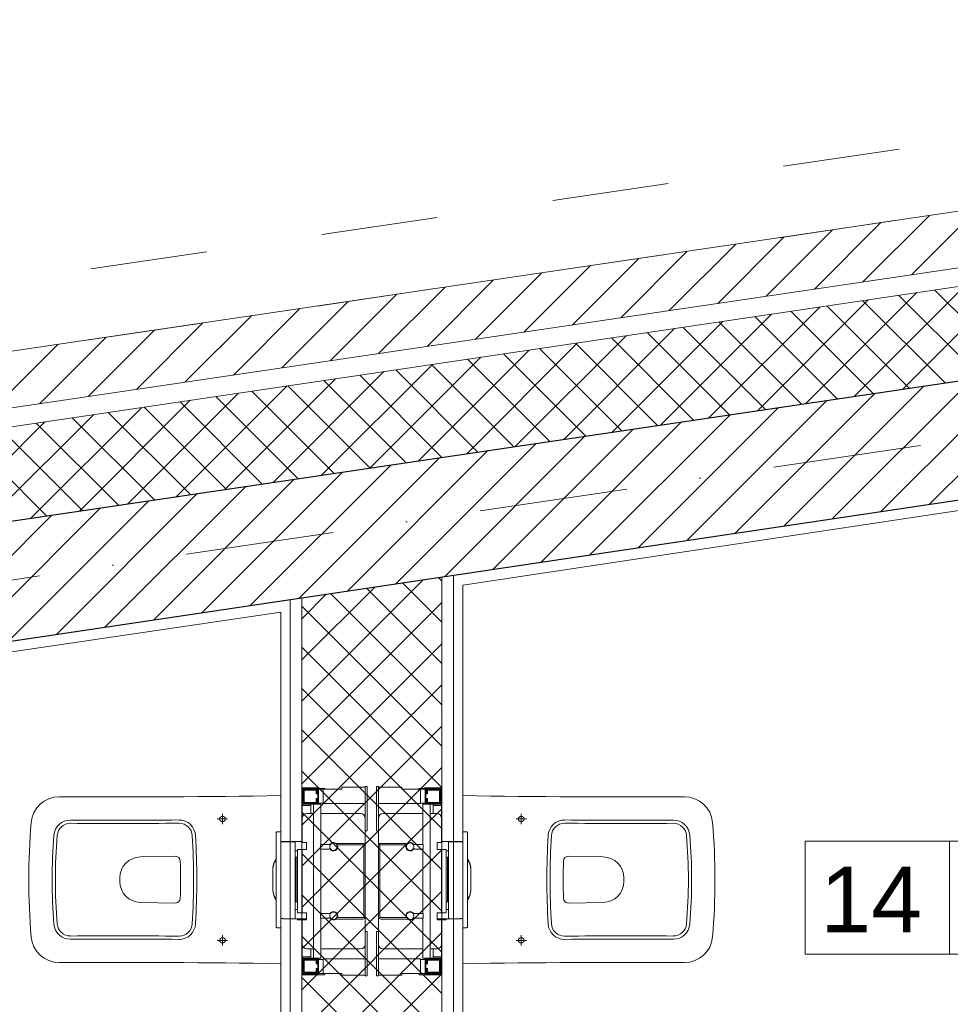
# Model space of a CAD drawing. Header units: metres. Extents: x 10441 to 19716, y -6570 to 1447.
# Tile 64 of 136: x 15828 to 16028, y -3270 to -3059. Entities that reach past the tile are written whole.
import ezdxf
from ezdxf.enums import TextEntityAlignment as Align

# ---------------------------------------------------------------- set-up
doc = ezdxf.new("R2010")
doc.units = ezdxf.units.M
doc.header["$MEASUREMENT"] = 0
doc.linetypes.add('8', pattern=[0.5, 0.25, -0.25])
doc.linetypes.add('DASHDOT', pattern=[25.4, 12.7, -6.35, 0, -6.35])
for name, color, linetype, lineweight in [('#elektryczne', 8, 'Continuous', 20), ('A_HACZE', 8, 'Continuous', 5), ('A_OSIE', 8, 'Continuous', 13), ('A_OZACZENIE DRZWI', 8, 'Continuous', 13), ('A_OZNACZENIA OKIEN', 8, 'Continuous', 13), ('A_PROJEKTOWANE ŚCIANY MUROWANE NOŚNE', 8, 'Continuous', 30), ('A_SCIANY DZIALOWE GK', 8, 'Continuous', 5), ('A_STAL CIENKIE', 8, 'Continuous', 0), ('A_TABELKI POM.', 8, 'Continuous', 20), ('A_TYNK', 8, 'Continuous', 5), ('A_WYMIARY WEWNETRZNE', 8, 'Continuous', 18), ('A_WYPOSAŻENIE SANITARNE', 8, 'Continuous', 5)]:
    doc.layers.add(name, color=color, linetype=linetype, lineweight=lineweight)
doc.styles.add('ARIAL', font='arial.ttf')
doc.styles.add('m1_romans', font='romans.shx', dxfattribs={"width": 0.8})

# ---------------------------------------------------------------- blocks, each defined once
blk = doc.blocks.new('podkład')
at = {"layer": 'A_HACZE', "color": 8, "linetype": 'Continuous'}
for p, q in [((11840.73, -856.29), (11826.49, -870.52)), ((11851.1, -854.75), (11836.86, -868.99)), ((11830.35, -857.82), (11816.11, -872.06)), ((11819.98, -859.36), (11805.74, -873.6)), ((11799.23, -862.43), (11784.99, -876.67)), ((11809.6, -860.89), (11795.37, -875.13)), ((11788.85, -863.96), (11774.62, -878.2)), ((11768.11, -867.04), (11753.87, -881.27)), ((11778.48, -865.5), (11764.24, -879.74)), ((11757.73, -868.57), (11743.49, -882.81)), ((11747.36, -870.11), (11733.12, -884.34)), ((11858.74, -869.79), (11835.01, -893.52)), ((11726.61, -873.18), (11712.37, -887.42)), ((11736.98, -871.64), (11722.74, -885.88)), ((11837.99, -872.86), (11814.26, -896.59)), ((11848.37, -871.33), (11824.63, -895.06)), ((11859.5, -889.9), (11841.89, -872.28)), ((11716.23, -874.71), (11702, -888.95)), ((11827.62, -874.4), (11803.88, -898.13)), ((11844.1, -892.18), (11826.49, -874.56)), ((11851.8, -891.04), (11834.19, -873.42)), ((11705.86, -876.25), (11691.62, -890.49)), ((11806.87, -877.47), (11783.14, -901.2)), ((11817.24, -875.93), (11793.51, -899.66)), ((11828.7, -894.46), (11811.09, -876.84)), ((11836.4, -893.32), (11818.79, -875.7)), ((11685.11, -879.32), (11670.87, -893.56)), ((11695.49, -877.78), (11681.25, -892.02)), ((11796.49, -879), (11772.76, -902.74)), ((11813.3, -896.73), (11795.69, -879.12)), ((11821, -895.6), (11803.39, -877.98)), ((11674.74, -880.86), (11660.5, -895.09)), ((11786.12, -880.54), (11762.39, -904.27)), ((11797.9, -899.01), (11780.29, -881.4)), ((11805.6, -897.87), (11787.99, -880.26)), ((11653.99, -883.93), (11639.75, -898.16)), ((11664.36, -882.39), (11650.12, -896.63)), ((11765.37, -883.61), (11741.64, -907.34)), ((11775.74, -882.07), (11752.01, -905.81)), ((11782.51, -901.29), (11764.89, -883.68)), ((11790.21, -900.15), (11772.59, -882.54)), ((11755, -885.15), (11731.26, -908.88)), ((11767.11, -903.57), (11749.5, -885.96)), ((11774.81, -902.43), (11757.19, -884.82)), ((11744.62, -886.68), (11720.89, -910.41)), ((11759.41, -904.71), (11741.8, -887.1)), ((11723.87, -889.75), (11700.14, -913.48)), ((11734.25, -888.22), (11710.51, -911.95)), ((11744.01, -906.99), (11726.4, -889.38)), ((11751.71, -905.85), (11734.1, -888.24)), ((11860.26, -889.78), (11830.31, -919.74)), ((11870.64, -888.25), (11840.7, -918.19)), ((11713.5, -891.29), (11689.77, -915.02)), ((11728.61, -909.27), (11711, -891.66)), ((11736.31, -908.13), (11718.7, -890.52)), ((11849.89, -891.32), (11819.92, -921.29)), ((11692.75, -894.36), (11669.02, -918.09)), ((11703.12, -892.82), (11679.39, -916.56)), ((11713.21, -911.55), (11695.6, -893.94)), ((11720.91, -910.41), (11703.3, -892.8)), ((11829.14, -894.39), (11799.14, -924.39)), ((11839.51, -892.85), (11809.53, -922.84)), ((11682.37, -895.89), (11658.64, -919.63)), ((11697.81, -913.83), (11680.2, -896.22)), ((11705.51, -912.69), (11687.9, -895.08)), ((11818.77, -895.93), (11788.76, -925.93)), ((11672, -897.43), (11648.27, -921.16)), ((11682.42, -916.11), (11664.8, -898.5)), ((11690.12, -914.97), (11672.5, -897.36)), ((11808.39, -897.46), (11778.37, -927.48)), ((11651.25, -900.5), (11627.52, -924.23)), ((11661.63, -898.97), (11637.89, -922.7)), ((11667.02, -918.39), (11649.41, -900.77)), ((11674.72, -917.25), (11657.1, -899.64)), ((11787.64, -900.53), (11757.59, -930.58)), ((11798.02, -899), (11767.98, -929.03)), ((11659.32, -919.53), (11641.71, -901.91)), ((11777.27, -902.07), (11747.2, -932.13)), ((11651.62, -920.67), (11634.01, -903.05)), ((11766.89, -903.6), (11736.82, -933.68)), ((11746.14, -906.67), (11716.04, -936.78)), ((11756.52, -905.14), (11726.43, -935.23)), ((11735.77, -908.21), (11705.65, -938.33)), ((11715.02, -911.28), (11684.87, -941.43)), ((11725.4, -909.75), (11695.26, -939.88)), ((11704.65, -912.82), (11674.49, -942.98)), ((11694.27, -914.35), (11664.1, -944.53)), ((11673.52, -917.42), (11643.32, -947.62)), ((11683.9, -915.89), (11653.71, -946.08)), ((11663.15, -918.96), (11632.93, -949.17)), ((11652.77, -920.49), (11622.55, -950.72)), ((11732.3, -934.36), (11706.29, -960.37)), ((11736.29, -934.62), (11735.54, -933.87)), ((11721.91, -935.9), (11706.29, -951.53)), ((11736.29, -952.3), (11720.15, -936.17)), ((11736.29, -943.46), (11727.84, -935.02)), ((11711.53, -937.45), (11706.29, -942.69)), ((11736.29, -961.14), (11712.46, -937.31)), ((11736.29, -939.21), (11706.29, -969.21)), ((11736.29, -969.98), (11706.29, -939.98)), ((11736.29, -948.05), (11706.29, -978.05)), ((11736.29, -978.82), (11706.29, -948.82)), ((11736.29, -956.89), (11706.29, -986.89)), ((11736.29, -987.66), (11706.29, -957.66)), ((11736.29, -965.73), (11706.29, -995.73)), ((11736.29, -996.49), (11706.29, -966.49)), ((11736.29, -974.57), (11706.29, -1004.57)), ((11736.29, -1005.33), (11706.29, -975.33)), ((11736.29, -983.4), (11706.29, -1013.4)), ((11736.29, -1014.17), (11706.29, -984.17)), ((11736.29, -992.24), (11706.29, -1022.24)), ((11736.29, -1023.01), (11706.29, -993.01)), ((11736.29, -1001.08), (11706.29, -1031.08)), ((11736.29, -1031.85), (11706.29, -1001.85)), ((11736.29, -1009.92), (11706.29, -1039.92)), ((11736.29, -1040.69), (11706.29, -1010.69)), ((11736.29, -1018.76), (11706.29, -1048.76)), ((11736.29, -1049.53), (11706.29, -1019.53))]:
    blk.add_line(p, q, dxfattribs=at)
at = {"layer": 'A_OSIE', "color": 8, "linetype": 'DASHDOT', "ltscale": 2.5}
blk.add_line((10108.73, -1161.68), (13256.84, -695.71), dxfattribs=at)
at = {"layer": 'A_PROJEKTOWANE ŚCIANY MUROWANE NOŚNE', "color": 8}
for p, q in [((11094.83, -1003.08), (12186.65, -841.47)), ((11388.8, -985.58), (12048.8, -887.15))]:
    blk.add_line(p, q, dxfattribs=at)
at = {"layer": 'A_SCIANY DZIALOWE GK', "color": 8}
for p, q in [((11736.29, -1150.7), (11736.29, -933.76)), ((11738.79, -1148.2), (11738.79, -933.39)), ((11703.79, -1148.2), (11703.79, -938.61)), ((11706.29, -1150.7), (11706.29, -938.24))]:
    blk.add_line(p, q, dxfattribs=at)
at = {"layer": 'A_STAL CIENKIE', "color": 8, "linetype": '8', "ltscale": 100}
for p, q in [((10325.66, -1065.38), (13908.4, -535.07)), ((13910.62, -549.91), (10327.86, -1080.21))]:
    blk.add_line(p, q, dxfattribs=at)
at = {"layer": 'A_TYNK', "color": 8, "linetype": 'Continuous'}
for p, q in [((11089.56, -967.47), (12181.38, -805.87)), ((11091.32, -979.34), (12183.13, -817.74)), ((11091.9, -983.3), (12183.72, -821.69))]:
    blk.add_line(p, q, dxfattribs=at)
at = {"layer": 'A_TYNK', "color": 8}
for p, q in [((12034.3, -891.32), (11740.79, -935.5)), ((11740.79, -1146.2), (11740.79, -935.5)), ((11701.79, -941.28), (11403.3, -985.46)), ((11701.79, -1146.2), (11701.79, -941.28))]:
    blk.add_line(p, q, dxfattribs=at)
at = {"layer": 'A_WYMIARY WEWNETRZNE', "color": 8, "linetype": 'Continuous'}
for p, q in [((11814.14, -1014.57), (11814.14, -990.34)), ((11814.14, -990.34), (12011.12, -990.34)), ((11845.01, -990.34), (11845.01, -1014.57)), ((12011.12, -1014.57), (11814.14, -1014.57))]:
    blk.add_line(p, q, dxfattribs=at)
at = {"layer": 'A_WYPOSAŻENIE SANITARNE', "color": 8, "lineweight": 9}
for p, q in [((11714.89, -978.79), (11719.89, -978.79)), ((11714.89, -979.19), (11714.89, -978.79)), ((11720.29, -978.64), (11719.89, -978.64)), ((11719.89, -988.14), (11719.89, -978.64)), ((11720.29, -988.14), (11720.29, -978.64)), ((11722.29, -978.64), (11722.69, -978.64)), ((11722.29, -988.14), (11722.29, -978.64)), ((11722.69, -988.14), (11722.69, -978.64)), ((11727.69, -978.79), (11722.69, -978.79)), ((11727.69, -979.19), (11727.69, -978.79)), ((11706.39, -982.44), (11706.39, -978.94)), ((11706.39, -978.94), (11709.89, -978.94)), ((11706.54, -982.29), (11706.54, -979.09)), ((11706.54, -979.09), (11709.74, -979.09)), ((11706.59, -982.24), (11706.59, -979.24)), ((11706.59, -979.24), (11709.59, -979.24)), ((11706.79, -979.44), (11706.79, -982.04)), ((11709.39, -979.44), (11706.79, -979.44)), ((11709.39, -980.24), (11709.39, -979.44)), ((11709.59, -980.24), (11709.39, -980.24)), ((11709.59, -979.24), (11709.59, -980.24)), ((11709.74, -979.09), (11709.74, -982.29)), ((11709.89, -978.94), (11709.89, -982.44)), ((11709.89, -978.94), (11709.94, -978.94)), ((11710.89, -979.19), (11709.89, -979.19)), ((11710.19, -979.19), (11709.89, -979.19)), ((11709.94, -978.94), (11710.19, -979.19)), ((11710.04, -979.04), (11711.19, -979.04)), ((11710.89, -979.19), (11714.89, -979.19)), ((11710.89, -979.19), (11710.89, -982.29)), ((11711.19, -979.04), (11711.19, -979.19)), ((11731.69, -979.19), (11727.69, -979.19)), ((11731.39, -979.04), (11731.39, -979.19)), ((11732.54, -979.04), (11731.39, -979.04)), ((11731.69, -979.19), (11731.69, -982.29)), ((11731.69, -979.19), (11732.69, -979.19)), ((11732.64, -978.94), (11732.39, -979.19)), ((11732.39, -979.19), (11732.69, -979.19)), ((11732.69, -978.94), (11732.64, -978.94)), ((11736.19, -978.94), (11732.69, -978.94)), ((11732.69, -978.94), (11732.69, -982.44)), ((11736.04, -979.09), (11732.84, -979.09)), ((11732.84, -979.09), (11732.84, -982.29)), ((11735.99, -979.24), (11732.99, -979.24)), ((11732.99, -979.24), (11732.99, -980.24)), ((11732.99, -980.24), (11733.19, -980.24)), ((11733.19, -980.24), (11733.19, -979.44)), ((11733.19, -979.44), (11735.79, -979.44)), ((11735.79, -979.44), (11735.79, -982.04)), ((11735.99, -982.24), (11735.99, -979.24)), ((11736.04, -982.29), (11736.04, -979.09)), ((11736.19, -982.44), (11736.19, -978.94)), ((11709.89, -982.44), (11706.39, -982.44)), ((11706.39, -982.44), (11706.39, -982.74)), ((11706.39, -982.74), (11706.39, -985.44)), ((11706.39, -982.74), (11708.19, -982.74)), ((11709.74, -982.29), (11706.54, -982.29)), ((11709.59, -982.24), (11706.59, -982.24)), ((11706.79, -982.04), (11709.39, -982.04)), ((11708.19, -982.44), (11708.19, -984.44)), ((11708.79, -982.44), (11708.79, -1015.44)), ((11709.39, -982.04), (11709.39, -981.24)), ((11709.39, -981.24), (11709.59, -981.24)), ((11709.59, -981.24), (11709.59, -982.24)), ((11710.89, -982.19), (11709.89, -982.19)), ((11710.39, -982.44), (11709.89, -982.44)), ((11710.39, -982.44), (11710.39, -991.04)), ((11710.89, -982.29), (11719.89, -982.29)), ((11719.89, -983.44), (11719.89, -982.29)), ((11722.69, -983.44), (11722.69, -982.29)), ((11731.69, -982.29), (11722.69, -982.29)), ((11731.69, -982.19), (11732.69, -982.19)), ((11732.19, -982.44), (11732.69, -982.44)), ((11732.19, -982.44), (11732.19, -991.04)), ((11732.69, -982.44), (11736.19, -982.44)), ((11732.84, -982.29), (11736.04, -982.29)), ((11732.99, -981.24), (11732.99, -982.24)), ((11733.19, -981.24), (11732.99, -981.24)), ((11732.99, -982.24), (11735.99, -982.24)), ((11733.19, -982.04), (11733.19, -981.24)), ((11735.79, -982.04), (11733.19, -982.04)), ((11733.79, -982.44), (11733.79, -1015.44)), ((11734.39, -982.44), (11734.39, -984.44)), ((11736.19, -982.74), (11734.39, -982.74)), ((11736.19, -982.44), (11736.19, -982.74)), ((11736.19, -982.74), (11736.19, -985.44)), ((11708.79, -984.44), (11707.39, -984.44)), ((11718.89, -984.44), (11710.39, -984.44)), ((11719.89, -983.44), (11719.89, -985.44)), ((11722.69, -983.44), (11722.69, -985.44)), ((11723.69, -984.44), (11732.19, -984.44)), ((11733.79, -984.44), (11735.19, -984.44)), ((11706.39, -985.44), (11706.39, -990.64)), ((11719.89, -991.34), (11719.89, -985.44)), ((11722.69, -991.34), (11722.69, -985.44)), ((11736.19, -985.44), (11736.19, -990.64)), ((11700.79, -988.55), (11700.79, -989.15)), ((11700.79, -989.15), (11700.79, -1008.05)), ((11701.79, -988.35), (11700.99, -988.35)), ((11701.79, -989.15), (11701.79, -988.35)), ((11701.79, -989.15), (11701.79, -1008.05)), ((11720.29, -988.14), (11719.89, -988.14)), ((11722.29, -988.14), (11722.69, -988.14)), ((11740.79, -988.35), (11741.59, -988.35)), ((11740.79, -989.15), (11740.79, -988.35)), ((11740.79, -989.15), (11740.79, -1008.05)), ((11741.79, -988.55), (11741.79, -989.15)), ((11741.79, -989.15), (11741.79, -1008.05)), ((11704.89, -990.41), (11701.79, -990.41)), ((11704.89, -990.46), (11701.79, -990.46)), ((11702.14, -990.41), (11702.16, -990.39)), ((11702.16, -990.39), (11706.39, -990.39)), ((11702.16, -990.41), (11702.16, -990.39)), ((11704.89, -990.46), (11704.89, -990.41)), ((11704.89, -990.59), (11704.89, -990.46)), ((11704.89, -990.59), (11704.89, -1006.61)), ((11707.29, -990.64), (11706.39, -990.64)), ((11707.29, -990.64), (11707.29, -992.14)), ((11710.29, -991.04), (11710.29, -992.04)), ((11712.07, -991.04), (11710.29, -991.04)), ((11713.69, -990.84), (11719.39, -990.84)), ((11713.69, -990.87), (11713.69, -990.84)), ((11713.69, -991.14), (11713.69, -991.01)), ((11713.78, -991.14), (11713.69, -991.14)), ((11719.59, -991.14), (11713.89, -991.14)), ((11719.59, -1006.74), (11719.59, -991.14)), ((11719.89, -991.34), (11719.89, -1006.54)), ((11722.69, -991.34), (11722.69, -1006.54)), ((11722.99, -991.14), (11728.68, -991.14)), ((11722.99, -1006.74), (11722.99, -991.14)), ((11728.89, -990.84), (11723.19, -990.84)), ((11728.79, -991.14), (11728.89, -991.14)), ((11728.89, -990.87), (11728.89, -990.84)), ((11728.89, -991.14), (11728.89, -991.01)), ((11730.5, -991.04), (11732.29, -991.04)), ((11732.29, -991.04), (11732.29, -992.04)), ((11735.29, -990.64), (11736.19, -990.64)), ((11735.29, -990.64), (11735.29, -992.14)), ((11740.42, -990.39), (11736.19, -990.39)), ((11737.69, -990.41), (11740.79, -990.41)), ((11737.69, -990.46), (11737.69, -990.41)), ((11737.69, -990.46), (11740.79, -990.46)), ((11737.69, -990.59), (11737.69, -990.46)), ((11737.69, -990.59), (11737.69, -1006.61)), ((11740.44, -990.41), (11740.42, -990.39)), ((11740.42, -990.41), (11740.42, -990.39)), ((11705.39, -992.39), (11704.89, -992.39)), ((11705.39, -992.14), (11706.39, -992.14)), ((11705.39, -992.14), (11705.39, -1005.74)), ((11706.39, -992.14), (11707.29, -992.14)), ((11706.39, -992.14), (11706.39, -1005.74)), ((11710.29, -992.04), (11712.07, -992.04)), ((11710.39, -992.04), (11710.39, -1005.84)), ((11732.29, -992.04), (11730.5, -992.04)), ((11732.19, -992.04), (11732.19, -1005.84)), ((11736.19, -992.14), (11735.29, -992.14)), ((11737.19, -992.14), (11736.19, -992.14)), ((11736.19, -992.14), (11736.19, -1005.74)), ((11737.19, -992.14), (11737.19, -1005.74)), ((11737.19, -992.39), (11737.69, -992.39)), ((11704.89, -993.77), (11705.09, -993.77)), ((11705.09, -993.77), (11705.39, -993.77)), ((11705.09, -1003.37), (11705.09, -993.77)), ((11705.09, -1003.37), (11705.09, -993.77)), ((11737.49, -993.77), (11737.19, -993.77)), ((11737.69, -993.77), (11737.49, -993.77)), ((11737.49, -1003.37), (11737.49, -993.77)), ((11737.49, -1003.37), (11737.49, -993.77)), ((11700.09, -996.33), (11700.09, -996.4)), ((11700.09, -996.4), (11700.09, -996.42)), ((11700.09, -996.42), (11700.09, -1000.71)), ((11742.49, -996.33), (11742.49, -996.4)), ((11742.49, -996.4), (11742.49, -996.42)), ((11742.49, -996.42), (11742.49, -1000.71)), ((11700.09, -1000.71), (11700.09, -1000.74)), ((11700.09, -1000.74), (11700.09, -1000.81)), ((11742.49, -1000.71), (11742.49, -1000.74)), ((11742.49, -1000.74), (11742.49, -1000.81)), ((11705.09, -1003.37), (11704.89, -1003.37)), ((11705.39, -1003.37), (11705.09, -1003.37)), ((11737.19, -1003.37), (11737.49, -1003.37)), ((11737.49, -1003.37), (11737.69, -1003.37)), ((11704.89, -1004.97), (11705.39, -1004.97)), ((11705.39, -1005.74), (11706.39, -1005.74)), ((11706.39, -1005.74), (11707.29, -1005.74)), ((11707.29, -1005.74), (11707.29, -1007.24)), ((11710.29, -1005.84), (11712.07, -1005.84)), ((11710.29, -1006.84), (11710.29, -1005.84)), ((11732.29, -1005.84), (11730.5, -1005.84)), ((11732.29, -1006.84), (11732.29, -1005.84)), ((11736.19, -1005.74), (11735.29, -1005.74)), ((11735.29, -1005.74), (11735.29, -1007.24)), ((11737.19, -1005.74), (11736.19, -1005.74)), ((11737.69, -1004.97), (11737.19, -1004.97)), ((11700.79, -1008.05), (11700.79, -1008.65)), ((11702.22, -1006.94), (11701.79, -1006.94)), ((11701.79, -1008.85), (11701.79, -1008.05)), ((11702.25, -1006.97), (11702.2, -1006.92)), ((11702.25, -1006.97), (11702.25, -1006.92)), ((11707.29, -1006.97), (11702.25, -1006.97)), ((11704.89, -1006.91), (11704.89, -1006.61)), ((11704.89, -1006.91), (11704.89, -1006.92)), ((11705.39, -1006.97), (11705.39, -1007.24)), ((11705.39, -1007.24), (11706.39, -1007.24)), ((11706.39, -1007.24), (11706.39, -1006.97)), ((11707.29, -1007.24), (11706.39, -1007.24)), ((11706.39, -1007.24), (11706.39, -1012.44)), ((11712.07, -1006.84), (11710.29, -1006.84)), ((11710.39, -1006.84), (11710.39, -1015.44)), ((11713.69, -1006.87), (11713.69, -1006.74)), ((11713.69, -1006.74), (11713.78, -1006.74)), ((11713.69, -1007.04), (11713.69, -1007.01)), ((11719.39, -1007.04), (11713.69, -1007.04)), ((11713.89, -1006.74), (11719.59, -1006.74)), ((11719.89, -1012.44), (11719.89, -1006.54)), ((11722.69, -1012.44), (11722.69, -1006.54)), ((11728.68, -1006.74), (11722.99, -1006.74)), ((11723.19, -1007.04), (11728.89, -1007.04)), ((11728.89, -1006.74), (11728.79, -1006.74)), ((11728.89, -1006.87), (11728.89, -1006.74)), ((11728.89, -1007.04), (11728.89, -1007.01)), ((11730.5, -1006.84), (11732.29, -1006.84)), ((11732.19, -1006.84), (11732.19, -1015.44)), ((11735.29, -1006.97), (11740.32, -1006.97)), ((11735.29, -1007.24), (11736.19, -1007.24)), ((11736.19, -1007.24), (11736.19, -1006.97)), ((11736.19, -1007.24), (11736.19, -1012.44)), ((11737.19, -1007.24), (11736.19, -1007.24)), ((11737.19, -1006.97), (11737.19, -1007.24)), ((11737.69, -1006.91), (11737.69, -1006.61)), ((11737.69, -1006.91), (11737.69, -1006.92)), ((11740.32, -1006.97), (11740.37, -1006.92)), ((11740.32, -1006.97), (11740.32, -1006.92)), ((11740.35, -1006.94), (11740.79, -1006.94)), ((11740.79, -1008.85), (11740.79, -1008.05)), ((11741.79, -1008.05), (11741.79, -1008.65)), ((11700.79, -1008.65), (11700.79, -1008.69)), ((11701.79, -1008.89), (11700.99, -1008.89)), ((11701.79, -1008.85), (11701.79, -1008.89)), ((11706.34, -1009.47), (11706.39, -1009.47)), ((11706.34, -1018.97), (11706.34, -1009.47)), ((11720.29, -1009.74), (11719.89, -1009.74)), ((11719.89, -1019.24), (11719.89, -1009.74)), ((11720.29, -1019.24), (11720.29, -1009.74)), ((11722.29, -1019.24), (11722.29, -1009.74)), ((11722.29, -1009.74), (11722.69, -1009.74)), ((11722.69, -1019.24), (11722.69, -1009.74)), ((11736.23, -1009.47), (11736.19, -1009.47)), ((11736.23, -1018.97), (11736.23, -1009.47)), ((11740.79, -1008.85), (11740.79, -1008.89)), ((11740.79, -1008.89), (11741.59, -1008.89)), ((11741.79, -1008.65), (11741.79, -1008.69)), ((11706.39, -1012.44), (11706.39, -1015.14)), ((11719.89, -1012.44), (11719.89, -1014.44)), ((11722.69, -1012.44), (11722.69, -1014.44)), ((11736.19, -1012.44), (11736.19, -1015.14)), ((11707.39, -1013.44), (11708.79, -1013.44)), ((11708.19, -1013.44), (11708.19, -1015.44)), ((11710.39, -1013.44), (11718.89, -1013.44)), ((11719.89, -1015.59), (11719.89, -1014.44)), ((11722.69, -1015.59), (11722.69, -1014.44)), ((11732.19, -1013.44), (11723.69, -1013.44)), ((11735.19, -1013.44), (11733.79, -1013.44)), ((11734.39, -1013.44), (11734.39, -1015.44)), ((11708.19, -1015.14), (11706.39, -1015.14)), ((11706.39, -1015.14), (11706.39, -1015.44)), ((11706.39, -1018.94), (11706.39, -1015.44)), ((11706.39, -1015.44), (11709.89, -1015.44)), ((11706.54, -1018.79), (11706.54, -1015.59)), ((11706.54, -1015.59), (11709.74, -1015.59)), ((11706.59, -1018.64), (11706.59, -1015.64)), ((11706.59, -1015.64), (11709.59, -1015.64)), ((11706.79, -1015.84), (11706.79, -1018.44)), ((11709.39, -1015.84), (11706.79, -1015.84)), ((11709.39, -1016.64), (11709.39, -1015.84)), ((11709.59, -1016.64), (11709.39, -1016.64)), ((11709.59, -1015.64), (11709.59, -1016.64)), ((11709.74, -1015.59), (11709.74, -1018.79)), ((11710.39, -1015.44), (11709.89, -1015.44)), ((11709.89, -1015.44), (11709.89, -1018.94)), ((11710.89, -1015.69), (11709.89, -1015.69)), ((11710.89, -1018.69), (11710.89, -1015.59)), ((11710.89, -1015.59), (11719.89, -1015.59)), ((11731.69, -1015.59), (11722.69, -1015.59)), ((11731.69, -1018.69), (11731.69, -1015.59)), ((11731.69, -1015.69), (11732.69, -1015.69)), ((11732.19, -1015.44), (11732.69, -1015.44)), ((11732.69, -1015.44), (11732.69, -1018.94)), ((11736.19, -1015.44), (11732.69, -1015.44)), ((11736.04, -1015.59), (11732.84, -1015.59)), ((11732.84, -1015.59), (11732.84, -1018.79)), ((11732.99, -1015.64), (11732.99, -1016.64)), ((11735.99, -1015.64), (11732.99, -1015.64)), ((11732.99, -1016.64), (11733.19, -1016.64)), ((11733.19, -1015.84), (11735.79, -1015.84)), ((11733.19, -1016.64), (11733.19, -1015.84)), ((11734.39, -1015.14), (11736.19, -1015.14)), ((11735.79, -1015.84), (11735.79, -1018.44)), ((11735.99, -1018.64), (11735.99, -1015.64)), ((11736.04, -1018.79), (11736.04, -1015.59)), ((11736.19, -1015.14), (11736.19, -1015.44)), ((11736.19, -1018.94), (11736.19, -1015.44)), ((11709.89, -1018.94), (11706.39, -1018.94)), ((11709.74, -1018.79), (11706.54, -1018.79)), ((11709.59, -1018.64), (11706.59, -1018.64)), ((11706.79, -1018.44), (11709.39, -1018.44)), ((11709.39, -1018.44), (11709.39, -1017.64)), ((11709.39, -1017.64), (11709.59, -1017.64)), ((11709.59, -1017.64), (11709.59, -1018.64)), ((11710.89, -1018.69), (11709.89, -1018.69)), ((11710.89, -1018.69), (11714.89, -1018.69)), ((11711.14, -1018.69), (11711.14, -1018.97)), ((11714.89, -1018.69), (11714.89, -1019.09)), ((11731.69, -1018.69), (11727.69, -1018.69)), ((11727.69, -1018.69), (11727.69, -1019.09)), ((11731.43, -1018.69), (11731.43, -1018.97)), ((11731.69, -1018.69), (11732.69, -1018.69)), ((11732.69, -1018.94), (11736.19, -1018.94)), ((11732.84, -1018.79), (11736.04, -1018.79)), ((11733.19, -1017.64), (11732.99, -1017.64)), ((11732.99, -1017.64), (11732.99, -1018.64)), ((11732.99, -1018.64), (11735.99, -1018.64)), ((11733.19, -1018.44), (11733.19, -1017.64)), ((11735.79, -1018.44), (11733.19, -1018.44)), ((11711.14, -1018.97), (11706.34, -1018.97)), ((11714.89, -1019.09), (11719.89, -1019.09)), ((11720.29, -1019.24), (11719.89, -1019.24)), ((11722.29, -1019.24), (11722.69, -1019.24)), ((11727.69, -1019.09), (11722.69, -1019.09)), ((11731.43, -1018.97), (11736.23, -1018.97))]:
    blk.add_line(p, q, dxfattribs=at)
at = {"layer": 'A_WYPOSAŻENIE SANITARNE', "color": 8}
for p, q in [((11689.29, -986.7), (11689.29, -984.5)), ((11753.29, -986.7), (11753.29, -984.5)), ((11690.39, -985.6), (11688.19, -985.6)), ((11752.19, -985.6), (11754.39, -985.6)), ((11679.25, -993.6), (11671.71, -993.73)), ((11763.33, -993.6), (11770.86, -993.73)), ((11667.29, -998.23), (11667.29, -998.97)), ((11775.29, -998.23), (11775.29, -998.97)), ((11679.25, -1003.6), (11671.71, -1003.47)), ((11763.33, -1003.6), (11770.86, -1003.47)), ((11689.29, -1010.5), (11689.29, -1012.7)), ((11753.29, -1010.5), (11753.29, -1012.7)), ((11690.39, -1011.6), (11688.19, -1011.6)), ((11752.19, -1011.6), (11754.39, -1011.6))]:
    blk.add_line(p, q, dxfattribs=at)
for points in [[(11701.79, -1016.6, 0.005206), (11654.31, -1016.35, -0.3911), (11648.31, -1010.85, -0.042325), (11648.31, -986.35, -0.3911), (11654.31, -980.85, 0.005206), (11701.79, -980.6)], [(11740.79, -1016.6, -0.005206), (11788.26, -1016.35, 0.3911), (11794.27, -1010.85, 0.042325), (11794.27, -986.35, 0.3911), (11788.26, -980.85, -0.005206), (11740.79, -980.6)]]:
    blk.add_lwpolyline(points, format="xyb", close=True, dxfattribs=at)
at = {"layer": 'A_WYPOSAŻENIE SANITARNE', "color": 8, "lineweight": 9, "flags": 128}
for points in [[(11700.09, -996.4), (11700.09, -996.37), (11700.09, -996.35)], [(11742.49, -996.4), (11742.49, -996.37), (11742.48, -996.35)]]:
    blk.add_lwpolyline(points, dxfattribs=at)
at = {"layer": 'A_WYPOSAŻENIE SANITARNE', "color": 8}
for centre in [(11689.29, -985.6), (11753.29, -985.6), (11689.29, -1011.6), (11753.29, -1011.6)]:
    blk.add_circle(centre, 0.6, dxfattribs=at)
at = {"layer": 'A_WYPOSAŻENIE SANITARNE', "color": 8, "lineweight": 9}
for centre, radius, start, end in [((11707.39, -985.44), 1, 90, 180), ((11718.89, -985.44), 1, 0, 90), ((11723.69, -985.44), 1, 90, 180), ((11735.19, -985.44), 1, 0, 90), ((11700.99, -988.55), 0.2, 89.9994, 180.0002), ((11741.59, -988.55), 0.2, 359.9998, 90.0006), ((11712.07, -991.34), 0.3, 45.0482, 90), ((11713.09, -991.54), 0.9, 48.1897, 152.734), ((11713.09, -991.54), 0.8, 41.4096, 30), ((11713.09, -991.54), 0.9, 207.266, 26.3878), ((11719.39, -991.34), 0.5, 0, 90), ((11723.19, -991.34), 0.5, 90, 180), ((11729.49, -991.54), 0.9, 153.6122, 332.734), ((11729.49, -991.54), 0.8, 150, 138.5904), ((11729.49, -991.54), 0.9, 27.266, 131.8103), ((11730.5, -991.34), 0.3, 90, 134.9518), ((11712.07, -991.74), 0.3, 270, 314.9518), ((11730.5, -991.74), 0.3, 225.0482, 270), ((11704.09, -996.33), 4, 145.5885, 176.4717), ((11703.49, -996.39), 3.41, 142.6053, 180.5429), ((11703.13, -996.15), 2.99, 141.5531, 168.2894), ((11738.49, -996.33), 4, 3.5283, 34.4115), ((11739.45, -996.15), 2.99, 11.7106, 38.4469), ((11739.08, -996.39), 3.41, 359.4571, 37.3947), ((11704.09, -996.33), 4, 179.3495, 180), ((11738.49, -996.33), 4, 0, 0.6505), ((11703.48, -1000.75), 3.39, 179.443, 217.4873), ((11703.5, -1000.77), 3.41, 179.4775, 217.3533), ((11704.09, -1000.81), 4, 180, 214.4115), ((11739.1, -1000.75), 3.39, 322.5127, 0.557), ((11739.07, -1000.77), 3.41, 322.6467, 0.5225), ((11738.49, -1000.81), 4, 325.5885, 0), ((11712.07, -1006.14), 0.3, 45.0482, 90), ((11713.09, -1006.34), 0.9, 333.6122, 152.734), ((11713.09, -1006.34), 0.8, 330, 318.5904), ((11729.49, -1006.34), 0.9, 27.266, 206.3878), ((11729.49, -1006.34), 0.8, 221.4096, 210), ((11730.5, -1006.14), 0.3, 90, 134.9518), ((11712.07, -1006.54), 0.3, 270, 314.9518), ((11713.09, -1006.34), 0.9, 207.266, 311.8103), ((11719.39, -1006.54), 0.5, 270, 0), ((11723.19, -1006.54), 0.5, 180, 270), ((11729.49, -1006.34), 0.9, 228.1897, 332.734), ((11730.5, -1006.54), 0.3, 225.0482, 270), ((11700.99, -1008.69), 0.2, 180.0001, 270.0002), ((11741.59, -1008.69), 0.2, 269.9998, 359.9999), ((11707.39, -1012.44), 1, 180, 270), ((11718.89, -1012.44), 1, 270, 0), ((11723.69, -1012.44), 1, 180, 270), ((11735.19, -1012.44), 1, 270, 0)]:
    blk.add_arc(centre, radius, start, end, dxfattribs=at)
at = {"layer": 'A_WYPOSAŻENIE SANITARNE', "color": 8}
for centre, radius, start, end in [((11656.69, -989.33), 3.5, 89.7337, 175.6401), ((11656.69, -989.33), 2.8, 89.7337, 175.6401), ((11667.32, 1297.83), 2283.68, 269.73369, 270.31819), ((11667.32, 1297.83), 2284.38, 269.73369, 270.31819), ((11680.02, -989.32), 3.5, 2.9251, 90.3182), ((11680.02, -989.32), 2.8, 2.9251, 90.3182), ((11762.55, -989.32), 3.5, 89.6818, 177.0749), ((11762.55, -989.32), 2.8, 89.6818, 177.0749), ((11775.26, 1297.83), 2283.68, 269.68181, 270.26631), ((11775.26, 1297.83), 2284.38, 269.68181, 270.26631), ((11785.89, -989.33), 3.5, 4.3599, 90.2663), ((11785.89, -989.33), 2.8, 4.3599, 90.2663), ((11764.14, -998.6), 111.35, 175.0848, 184.9152), ((11764.15, -998.6), 110.66, 175.0817, 184.9183), ((11519.42, -998.6), 163.67, 356.6977, 3.3023), ((11519.43, -998.6), 164.36, 356.6991, 3.3009), ((11923.15, -998.6), 164.36, 176.6991, 183.3009), ((11923.15, -998.6), 163.67, 176.6977, 183.3023), ((11678.43, -998.6), 110.66, 355.0817, 4.9183), ((11678.44, -998.6), 111.35, 355.0848, 4.9152), ((11679.25, -994.6), 1, 1.1192, 90), ((11763.33, -994.6), 1, 90, 178.8808), ((11671.79, -998.23), 4.5, 91, 180), ((11474.5, -998.6), 205.79, 358.8808, 1.1192), ((11968.08, -998.6), 205.79, 178.8808, 181.1192), ((11770.79, -998.23), 4.5, 0, 89), ((11671.79, -998.97), 4.5, 180, 269), ((11770.79, -998.97), 4.5, 271, 0), ((11679.25, -1002.6), 1, 270, 358.8808), ((11763.33, -1002.6), 1, 181.1192, 270), ((11656.69, -1007.87), 3.5, 184.3599, 270.2663), ((11656.69, -1007.87), 2.8, 184.3599, 270.2663), ((11680.02, -1007.89), 2.8, 269.6818, 357.0749), ((11680.02, -1007.89), 3.5, 269.6818, 357.0749), ((11762.55, -1007.89), 3.5, 182.9251, 270.3182), ((11762.55, -1007.89), 2.8, 182.9251, 270.3182), ((11785.89, -1007.87), 2.8, 269.7337, 355.6401), ((11785.89, -1007.87), 3.5, 269.7337, 355.6401), ((11667.32, -3295.03), 2284.38, 89.68181, 90.26631), ((11667.32, -3295.03), 2283.68, 89.68181, 90.26631), ((11775.26, -3295.03), 2284.38, 89.73369, 90.31819), ((11775.26, -3295.03), 2283.68, 89.73369, 90.31819)]:
    blk.add_arc(centre, radius, start, end, dxfattribs=at)
at = {"layer": 'A_OZACZENIE DRZWI', "color": 8, "ltscale": 0.1, "style": 'm1_romans', "width": 0.8}
for rotation, p in [(98.4861, (12735.07, -773.13)), (360, (12573.8, -1012.7)), (90, (11565.29, -1150.14)), (90, (11872.29, -1150.14)), (90, (12230.03, -1245.64)), (90, (12385.87, -1249.44)), (90, (11565.29, -1370.89)), (90, (11872.29, -1370.89)), (90, (12230.03, -1370.89)), (90, (12389.3, -1370.89)), (90, (11748.79, -1556.15)), (90, (11986.6, -1556.15)), (90, (12389.3, -1556.15)), (360, (12235.05, -1664.2)), (360, (12235.05, -1880.2)), (90, (11745.78, -2001.94))]:
    blk.add_attdef('SZEROKOSC', text='', height=10, rotation=rotation, dxfattribs=at).set_placement(p, align=Align.BOTTOM_CENTER)
for rotation, p in [(98.4861, (12738.56, -773.47)), (360, (12572.95, -1016.09)), (90, (11568.68, -1150.99)), (90, (11875.68, -1150.99)), (90, (12233.42, -1246.49)), (90, (12389.27, -1250.29)), (90, (11568.68, -1371.74)), (90, (11875.68, -1371.74)), (90, (12233.42, -1371.74)), (90, (12392.69, -1371.74)), (90, (11752.19, -1557)), (90, (11990, -1557)), (90, (12392.69, -1557)), (360, (12234.2, -1667.59)), (360, (12234.2, -1883.59)), (90, (11749.18, -2002.79))]:
    blk.add_attdef('WYSOKOSC', text='', height=10, rotation=rotation, dxfattribs=at).set_placement(p, align=Align.TOP_CENTER)
at = {"layer": 'A_OZNACZENIA OKIEN', "color": 8, "ltscale": 0.1, "style": 'm1_romans', "width": 0.8}
for rotation, p in [(278.8676, (13403.28, -587.56)), (278.8676, (13013.44, -645.27)), (278.8676, (12475.3, -724.92)), (278.8676, (12253.72, -757.72)), (0, (14011.09, -903.42)), (278.8676, (11051.11, -935.72)), (278.8676, (10670.26, -992.09)), (0, (14011.09, -1578.09)), (90, (10823, -2081.55)), (90, (11208, -2081.55)), (90, (11974, -2081.55)), (90, (13179.19, -2081.55)), (90, (13543.19, -2081.55))]:
    blk.add_attdef('WYSOKOSC', text='', height=10, rotation=rotation, dxfattribs=at).set_placement(p, align=Align.TOP_CENTER)
for rotation, p in [(278.8676, (13373.71, -593.04)), (278.8676, (12983.87, -650.74)), (278.8676, (12445.73, -730.4)), (278.8676, (12224.15, -763.19)), (0, (14017.48, -900.03)), (278.8676, (11021.54, -941.2)), (278.8676, (10640.69, -997.57)), (0, (14017.48, -1574.7)), (90, (10819.6, -2080.7)), (90, (11204.6, -2080.7)), (90, (11970.6, -2080.7)), (90, (13175.8, -2080.7)), (90, (13539.8, -2080.7))]:
    blk.add_attdef('SZEROKOSC', text='', height=10, rotation=rotation, dxfattribs=at).set_placement(p, align=Align.BOTTOM_CENTER)
at = {"layer": 'A_TABELKI POM.', "color": 8, "linetype": 'Continuous', "lineweight": 18, "style": 'ARIAL'}
blk.add_text('14', height=14, dxfattribs=at).set_placement((11817.37, -1009.85))

msp = doc.modelspace()

# ---------------------------------------------------------------- block references
at = {"layer": '#elektryczne', "color": 8, "linetype": 'Continuous', "lineweight": 18}
msp.add_blockref('podkład', (4182.37, -2244.78), dxfattribs=at)

doc.saveas('drawing.dxf')
